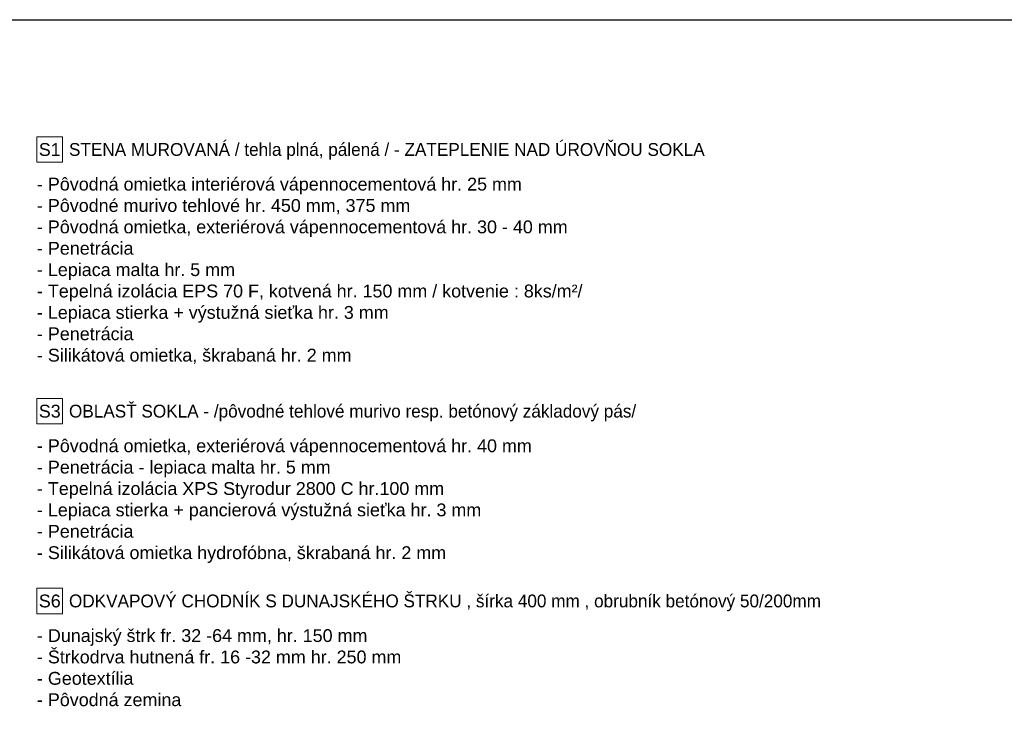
# Model space of a CAD drawing. Header units: millimetres. Extents: x -66400 to 220000, y -39950 to 48800.
# Tile 5 of 48: x -23736 to -4542, y 6813 to 20450. Entities that reach past the tile are written whole.
import ezdxf

# ---------------------------------------------------------------- set-up
doc = ezdxf.new("R2010")
doc.units = ezdxf.units.MM
doc.layers.get('Defpoints').update_dxf_attribs({"color": 161})
doc.layers.add('A koty', color=7, linetype='Continuous', lineweight=5)
doc.styles.add('ARIAL', font='arial.ttf', dxfattribs={"height": 2})
doc.styles.add('TUCNE', font='txt', dxfattribs={"width": 0.7, "height": 600})

msp = doc.modelspace()

# ---------------------------------------------------------------- linework, layer by layer
at = {"layer": 'A koty'}
for points in [[(-23400, 18167.9), (-22900, 18167.9), (-22900, 17670), (-23400, 17670)], [(-23400, 13067.9), (-22900, 13067.9), (-22900, 12570), (-23400, 12570)], [(-23400, 9367.9), (-22900, 9367.9), (-22900, 8870), (-23400, 8870)]]:
    msp.add_lwpolyline(points, close=True, dxfattribs=at)
at = {"layer": 'Defpoints'}
msp.add_lwpolyline([(-66400, 20450), (-3400, 20450), (-3400, -9250), (-66400, -9250)], close=True, dxfattribs=at)

# ---------------------------------------------------------------- texts
at = {"color": 1, "char_height": 250, "attachment_point": 7, "style": 'TUCNE'}
for s, insert in [('{\\W1;STENA MUROVANÁ / tehla plná, pálená / - ZATEPLENIE NAD ÚROVŇOU SOKLA }', (-22775, 17720)), ('{\\W1;OBLASŤ SOKLA - /pôvodné tehlové murivo resp. betónový základový pás/}', (-22775, 12620)), ('{\\W1;ODKVAPOVÝ CHODNÍK S DUNAJSKÉHO ŠTRKU , šírka 400 mm , obrubník betónový 50/200mm}', (-22775, 8920))]:
    msp.add_mtext(s, dxfattribs=dict(at, insert=insert))
at = {"char_height": 250, "attachment_point": 1, "style": 'ARIAL'}
for s, insert in [('\\pi-375,l375,t375;- Pôvodná omietka interiérová vápennocementová hr. 25 mm\\P- Pôvodné murivo tehlové hr. 450 mm, 375 mm\\P- Pôvodná omietka, exteriérová vápennocementová hr. 30 - 40 mm\\P{\\C20;\\c667888;- Penetrácia\\P- Lepiaca malta hr. 5 mm\\P- Tepelná izolácia EPS 70 F, kotvená hr. 150 mm / kotvenie : 8ks/m²/\\P- Lepiaca stierka + výstužná sieťka hr. 3 mm\\P- Penetrácia\\P- Silikátová omietka, škrabaná hr. 2 mm}', (-23400, 17370)), ('- Pôvodná omietka, exteriérová vápennocementová hr. 40 mm\\P{\\C20;\\c667888;- Penetrácia - lepiaca malta hr. 5 mm\\P- Tepelná izolácia XPS Styrodur 2800 C hr.100 mm\\P- Lepiaca stierka + pancierová výstužná sieťka hr. 3 mm\\P- Penetrácia\\P- Silikátová omietka hydrofóbna, škrabaná hr. 2 mm} ', (-23400, 12270)), ('{\\C20;\\c667888;- Dunajský štrk fr. 32 -64 mm, hr. 150 mm \\P- Štrkodrva hutnená fr. 16 -32 mm hr. 250 mm\\P- Geotextília\\P}- Pôvodná zemina', (-23400, 8570))]:
    msp.add_mtext(s, dxfattribs=dict(at, insert=insert))
at = {"layer": 'A koty', "char_height": 250, "attachment_point": 5, "style": 'ARIAL'}
for s, insert in [('S1', (-23150, 17917.9)), ('S3', (-23150, 12817.9)), ('S6', (-23150, 9117.9))]:
    msp.add_mtext(s, dxfattribs=dict(at, insert=insert))

doc.saveas('drawing.dxf')
